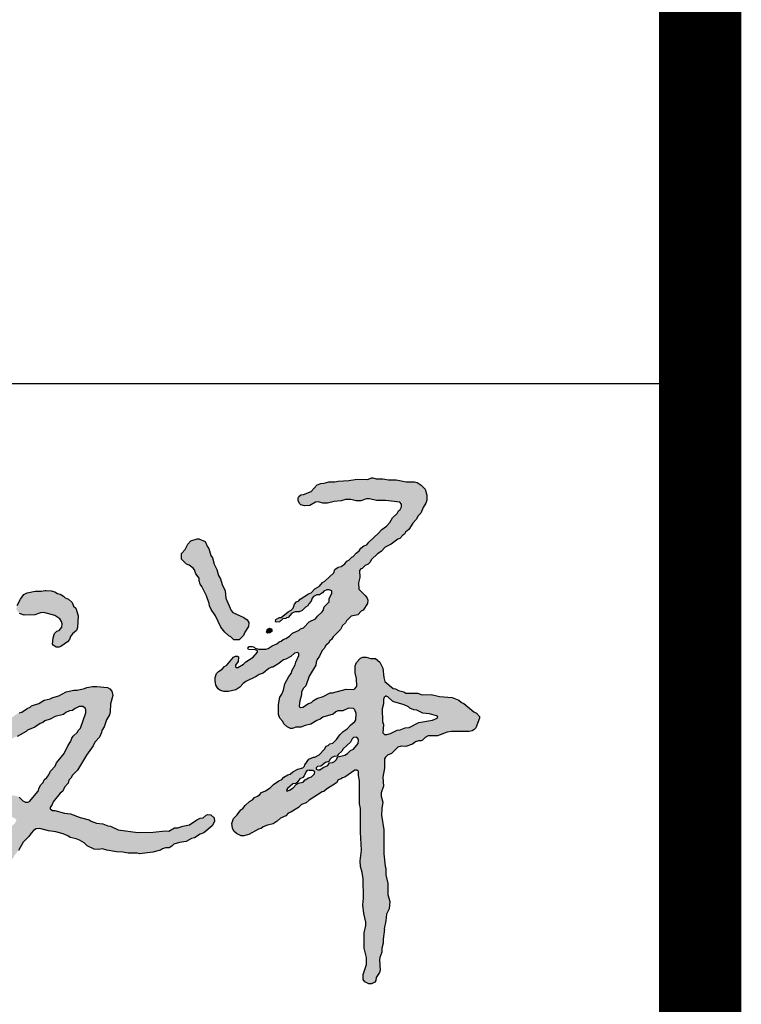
# Model space of a CAD drawing. Extents: x 427948 to 764348, y 274849 to 601549.
# Tile 190 of 212: x 762520 to 763398, y 466094 to 467292. Entities that reach past the tile are written whole.
import ezdxf

# ---------------------------------------------------------------- set-up
doc = ezdxf.new("R2010")
doc.units = 0
doc.header["$LTSCALE"] = 1000
doc.header["$MEASUREMENT"] = 0
doc.layers.get('0').update_dxf_attribs({"linetype": 'CONTINUOUS'})
doc.layers.add('PUB_TITLE', color=4, linetype='CONTINUOUS')

# ---------------------------------------------------------------- blocks, each defined once
blk = doc.blocks.new('谭文军')
at = {"linetype": 'Continuous'}
h = blk.add_hatch(color=256, dxfattribs=at)
h.paths.add_polyline_path([(2707.3, 2346), (2707.3, 2339), (2699.3, 2322), (2699.3, 2313), (2684.3, 2298), (2680.9, 2285.4), (2664.3, 2270), (2658.3, 2262), (2639.3, 2253), (2622.3, 2235), (2613.3, 2232), (2609.3, 2228), (2589.3, 2219), (2580.3, 2210), (2569.3, 2203), (2561.3, 2200), (2555.3, 2195), (2549.3, 2193), (2542.3, 2187), (2527.3, 2180), (2512.3, 2170), (2483.3, 2170), (2483.3, 2161), (2470.3, 2146), (2448.3, 2132), (2441.3, 2125), (2421.2, 2113.1), (2415.2, 2119.1), (2425.3, 2133), (2426.3, 2147), (2423.3, 2149), (2417.3, 2149), (2411.3, 2146), (2391.3, 2122), (2384.3, 2118), (2377.3, 2110), (2366.3, 2103), (2360.3, 2097), (2356.3, 2085), (2356.3, 2076), (2358.3, 2062), (2365.3, 2051), (2370.3, 2047), (2382.3, 2043), (2396.3, 2043), (2418.3, 2048), (2430.3, 2056), (2443.8, 2070.8), (2479.3, 2088), (2488.3, 2094), (2500.3, 2098), (2517.3, 2112), (2525.3, 2116), (2529.3, 2116), (2545.3, 2125), (2562.3, 2138), (2569.3, 2140), (2584.3, 2148), (2595.3, 2158), (2608.3, 2160.6), (2608.3, 2151), (2599.3, 2131), (2597.3, 2123), (2588.3, 2107), (2585.3, 2097), (2578.3, 2088), (2566.3, 2066), (2562.3, 2047), (2557.3, 2035), (2551.3, 2026), (2547.3, 2004), (2547.3, 1974), (2551.3, 1963), (2560.3, 1953), (2563.3, 1946), (2573.3, 1937), (2583.3, 1932), (2589.3, 1932), (2599.3, 1936), (2614.3, 1936), (2627.3, 1941), (2644.3, 1945), (2662.3, 1956), (2672.3, 1960), (2680.3, 1966), (2711.3, 1975), (2722.8, 1985), (2740.3, 1985), (2757.3, 1993), (2774.9, 1991.8), (2780.3, 1977), (2779.2, 1955.4), (2764.3, 1943), (2753.3, 1931), (2741.3, 1923), (2731.3, 1913), (2721.3, 1899), (2710.3, 1888), (2701.3, 1886), (2696.3, 1881), (2690.3, 1879), (2685.3, 1870), (2669.3, 1853), (2656.3, 1846), (2652.3, 1846), (2638.3, 1840), (2626.3, 1822), (2624.4, 1814.1), (2605.3, 1809), (2590.3, 1801), (2582.3, 1794), (2575.3, 1792), (2563.3, 1785), (2557.3, 1778), (2548.3, 1774), (2531.3, 1763), (2521.3, 1753), (2507.3, 1744), (2495.3, 1739), (2487.8, 1730), (2474.3, 1724), (2468.3, 1717), (2459.3, 1712), (2446.3, 1700), (2439.3, 1691), (2433.3, 1687), (2422.3, 1672), (2411.3, 1661), (2406.3, 1646), (2408.3, 1632), (2412.3, 1623), (2420.3, 1616), (2434.3, 1609), (2442.3, 1609), (2457.3, 1613), (2486.3, 1629), (2494.3, 1631), (2500.3, 1636), (2513.3, 1641), (2530.3, 1645), (2543.3, 1653), (2553.3, 1662), (2569.3, 1669), (2576.3, 1677), (2584.3, 1680), (2607.3, 1694), (2616.3, 1703), (2630.3, 1708), (2639.3, 1716), (2678.3, 1741), (2683.3, 1742), (2691.3, 1749), (2721.3, 1768), (2726.3, 1777), (2735.3, 1780), (2739.3, 1783), (2746.3, 1785), (2779.5, 1808.2), (2787.3, 1802), (2787.3, 1790), (2790.3, 1774), (2790.3, 1705), (2793.3, 1691), (2793.3, 1620), (2796.3, 1566), (2792.3, 1534), (2793.3, 1517), (2798.3, 1499), (2801.3, 1479), (2802.3, 1421), (2800.3, 1401), (2803.3, 1375), (2810.5, 1344), (2804.3, 1317), (2804.3, 1271), (2811.3, 1243), (2811.3, 1222), (2801.3, 1192), (2801.3, 1177), (2806.3, 1170), (2818.3, 1164), (2826.3, 1164), (2836.3, 1169), (2839.3, 1174), (2840.3, 1183), (2850.3, 1198), (2852.3, 1205), (2850.1, 1239.7), (2857.3, 1259), (2857.3, 1271), (2861.3, 1286), (2861.3, 1298), (2865.3, 1328), (2864.3, 1329), (2869.3, 1353), (2871.3, 1373), (2880.3, 1389), (2882.3, 1411), (2876.3, 1432), (2876.3, 1465), (2869.3, 1491), (2869.3, 1511), (2867.3, 1518), (2863.3, 1555), (2863.3, 1627), (2856.3, 1671), (2857.3, 1691), (2860.3, 1710), (2853.8, 1733.6), (2862.3, 1758), (2860.3, 1785), (2865.3, 1812), (2865.3, 1843.4), (2875.3, 1852), (2887.3, 1857), (2906.3, 1876), (2916.3, 1879), (2930.3, 1878), (2950.3, 1885), (2963.2, 1895), (2976.3, 1895), (2980.3, 1897), (2988.3, 1905), (2997.3, 1910), (3025.3, 1910), (3054.3, 1921), (3067.3, 1923), (3120.3, 1923), (3129.3, 1925), (3134.3, 1928), (3140.3, 1934), (3151.3, 1963), (3151.3, 1968), (3142.3, 1978), (3134.3, 1982), (3104.3, 2007), (3097.3, 2010), (3089.3, 2017), (3069.3, 2025), (3031.3, 2028), (3006.3, 2034), (2979.3, 2033), (2965.3, 2038), (2930.3, 2038), (2924.3, 2042), (2908.3, 2046), (2899.3, 2051), (2892.3, 2052), (2866.3, 2073), (2863.3, 2085), (2860.3, 2113), (2851.3, 2131), (2838.3, 2142), (2824.3, 2142), (2810.3, 2146), (2800.3, 2146), (2793.3, 2143), (2781.3, 2130), (2777.3, 2120), (2777.3, 2099), (2781.3, 2082), (2782.3, 2059), (2774.7, 2048.8), (2750.3, 2050), (2709.3, 2039), (2702.3, 2039), (2681.3, 2028), (2662.3, 2022), (2652.3, 2016), (2646.3, 2010), (2637.3, 2007), (2616, 1993.2), (2609.1, 1997.9), (2611.3, 2015), (2616.3, 2033), (2616.3, 2042), (2622.3, 2053), (2629.3, 2060), (2639.3, 2089), (2659.3, 2122), (2660.8, 2135.4), (2670.3, 2149), (2678.3, 2166), (2684.3, 2172), (2689.3, 2181), (2697.3, 2189), (2701.3, 2196), (2706.3, 2200), (2711.3, 2208), (2733.3, 2230), (2739.3, 2242), (2748.3, 2250), (2751.3, 2256), (2765.3, 2270), (2785.3, 2274), (2795.3, 2285), (2801.3, 2288), (2814.3, 2308), (2815.3, 2318), (2813.3, 2324), (2807.3, 2332), (2788.3, 2351), (2787.3, 2370), (2791.3, 2386), (2790.1, 2411), (2798.3, 2413), (2807.3, 2422), (2816.3, 2426), (2821.3, 2431), (2826.3, 2440), (2844.3, 2457), (2855.3, 2464), (2867.3, 2477), (2886.3, 2486), (2906.3, 2501), (2912.3, 2503), (2921.3, 2513), (2926.3, 2516), (2929.3, 2522), (2939.3, 2531), (2951.3, 2550), (2961.3, 2561), (2967.3, 2572), (2975.3, 2580), (2982.3, 2597), (2990.3, 2610), (2993.3, 2619), (2993.3, 2634), (2988.3, 2652), (2976.3, 2664), (2964.3, 2672), (2956.3, 2674), (2931.3, 2674), (2901.3, 2680), (2878.3, 2680), (2860.3, 2683), (2840.3, 2683), (2830.3, 2686), (2826.3, 2686), (2815.3, 2681), (2783.3, 2682), (2758.3, 2678), (2726.3, 2676), (2716.3, 2674), (2698.3, 2674), (2684.3, 2670), (2674.3, 2669), (2663.3, 2665), (2645.3, 2645), (2622.3, 2636), (2614.3, 2635), (2608.3, 2630), (2606.3, 2626), (2606.3, 2618), (2610.3, 2609), (2614.3, 2605), (2625.3, 2602), (2641.3, 2603), (2662.5, 2615.5), (2680.3, 2610), (2694.3, 2610), (2714.3, 2615), (2735.3, 2617), (2748.3, 2621), (2764.3, 2621), (2780.3, 2617), (2794.3, 2617), (2815, 2624.3), (2841.3, 2618), (2868.3, 2618), (2917.3, 2612.4), (2917.3, 2594.2), (2908.3, 2587), (2904.3, 2579), (2890.3, 2566), (2882.3, 2552), (2871.3, 2541), (2857.3, 2531), (2847.3, 2519), (2818.3, 2492), (2812.3, 2484), (2803.3, 2481), (2794.3, 2474), (2789.3, 2466), (2780.3, 2459), (2771.3, 2449), (2767.3, 2447), (2758.3, 2438), (2752.3, 2435), (2746.3, 2427), (2735.3, 2419), (2726.3, 2417), (2716.3, 2410), (2713.3, 2400), (2686.3, 2375), (2679.3, 2371), (2670.3, 2360), (2656.3, 2352), (2645.3, 2340), (2637.3, 2337), (2612.3, 2321), (2608.3, 2316), (2601.3, 2313), (2595.3, 2306), (2590.2, 2290.7), (2576.3, 2283), (2555.3, 2266), (2550.3, 2266), (2538.3, 2260), (2537.3, 2254), (2540.3, 2252), (2550.3, 2253), (2560.3, 2262), (2569.3, 2263), (2571.3, 2265), (2576.3, 2266), (2587.3, 2279), (2597.3, 2283), (2609.3, 2283), (2618.3, 2287), (2628.3, 2297), (2635.3, 2301), (2638.3, 2307), (2645.3, 2315), (2649.5, 2327.6), (2662.3, 2334), (2670.3, 2334), (2679.3, 2340), (2686.5, 2349), (2699.3, 2349)])
h.paths.add_polyline_path([(2890.3, 2014), (2894.3, 2012), (2925.3, 2003), (2938.3, 1997), (2942.3, 1993), (2954.3, 1988), (2963.3, 1987), (2981.3, 1978), (3001.3, 1976), (3027.1, 1968.6), (3024.3, 1963), (3010.3, 1957), (2969.3, 1950), (2940.3, 1935), (2928.3, 1934), (2913.3, 1928), (2904.3, 1927), (2884.3, 1917), (2873.3, 1914), (2859.9, 1914), (2862.3, 1944), (2859.3, 1953), (2858.3, 1991), (2862.3, 2006), (2862.3, 2023.4), (2871, 2030.3), (2873.3, 2028), (2876.3, 2027)], flags=16)
h.paths.add_polyline_path([(2786.3, 1887), (2772.3, 1870), (2763.3, 1866), (2750.3, 1852.9), (2725.3, 1847), (2718.7, 1833.7), (2709.3, 1829), (2700.3, 1828), (2695.3, 1820), (2681.3, 1814), (2669.2, 1805.5), (2657.5, 1810.1), (2664.3, 1817), (2674.3, 1818), (2688.3, 1829), (2698.3, 1832), (2704.2, 1843.6), (2714.3, 1848), (2723.3, 1849), (2726.3, 1854), (2737.3, 1864), (2741.3, 1871), (2763.3, 1891), (2770.2, 1904.7), (2783.6, 1906.4), (2787.3, 1897)], flags=16)
h.paths.add_polyline_path([(2650.3, 1805), (2659.3, 1799), (2646.3, 1786), (2637.3, 1783), (2627.3, 1777), (2621.3, 1770), (2606.3, 1767), (2601.3, 1764), (2591.3, 1753), (2580.3, 1746), (2568.7, 1741.6), (2574.3, 1751), (2590.3, 1765), (2599.3, 1766), (2600.3, 1768), (2602.3, 1768), (2611.3, 1780), (2620.3, 1784), (2624.3, 1789), (2631.5, 1804.4), (2639.3, 1806), (2640.3, 1805)], flags=16)
for points in [[(2377.3, 2365), (2372.3, 2382), (2366.3, 2392), (2361.3, 2410), (2353.3, 2426), (2348.3, 2445), (2343.3, 2452), (2337.3, 2473), (2333.3, 2478), (2326.3, 2494), (2307.3, 2502), (2302.3, 2502), (2283.3, 2496), (2274.3, 2486), (2266.3, 2470), (2255.3, 2458), (2255.3, 2441), (2270.3, 2426), (2278.3, 2423), (2293.4, 2411.7), (2298.3, 2397), (2308.3, 2384), (2308.3, 2376), (2311.3, 2366), (2316.3, 2359), (2330.3, 2331), (2338.3, 2308), (2339.3, 2301), (2344.3, 2290), (2357.3, 2271), (2373.3, 2237), (2385.3, 2222), (2397.3, 2211), (2403.3, 2208), (2412.3, 2199), (2428.3, 2199), (2441.3, 2212), (2445.3, 2222), (2456.3, 2239), (2457.3, 2251), (2452.3, 2259), (2442.3, 2266), (2406.3, 2282.4), (2388.3, 2324), (2386.3, 2346)], [(1874.1, 2272), (1889.1, 2262), (1896.5, 2250.3), (1895.1, 2237), (1887.1, 2227), (1880.1, 2225), (1873.1, 2218), (1869.1, 2205), (1867.1, 2186), (1869.1, 2182), (1878.1, 2176), (1887.1, 2176), (1892.1, 2178), (1912.1, 2193), (1918.1, 2200), (1921.1, 2209), (1927.1, 2217), (1939.1, 2227), (1942.1, 2236), (1944.1, 2271), (1937.1, 2294), (1930.1, 2300), (1926.1, 2311), (1915.1, 2321), (1905.1, 2325), (1900.1, 2330), (1890.1, 2336), (1882.1, 2338), (1874.1, 2343), (1863.1, 2346), (1848.1, 2347), (1845.1, 2347), (1833.1, 2345), (1815.1, 2345), (1790.1, 2340), (1780.1, 2335), (1770.1, 2321), (1760.1, 2302), (1758.1, 2291), (1760.1, 2286), (1767.1, 2278), (1781.1, 2273), (1814.1, 2274), (1831.1, 2280), (1841.1, 2281)], [(2526.3, 2229), (2524.3, 2232), (2519.3, 2234), (2513.3, 2231), (2510.3, 2222), (2513.3, 2219), (2520.3, 2220), (2526.3, 2224)]]:
    blk.add_hatch(color=256, dxfattribs=at).paths.add_polyline_path(points)
h = blk.add_hatch(color=256, dxfattribs=at)
h.paths.add_polyline_path([(1886.1, 2030), (1868.1, 2025), (1860.1, 2021), (1842.1, 2017), (1826.1, 2007), (1803.1, 2000), (1799.1, 1996), (1790.1, 1992), (1774.1, 1981), (1766.1, 1979), (1757.1, 1974), (1748.1, 1967), (1739.1, 1963), (1737.1, 1960), (1723.1, 1954), (1713.1, 1953), (1699.1, 1942), (1685.1, 1936), (1679.1, 1936), (1652.1, 1928), (1641.1, 1928), (1628.1, 1933), (1616.1, 1944), (1606.1, 1945), (1599.1, 1942), (1588.1, 1929), (1587.1, 1922), (1590.1, 1906), (1590.1, 1895), (1597.1, 1881), (1605.1, 1873), (1612.1, 1870), (1629.1, 1870), (1641.1, 1873), (1670.1, 1873), (1690.1, 1881), (1711.1, 1885), (1729.1, 1894), (1734.1, 1895), (1753.1, 1906), (1760.1, 1908), (1787.1, 1923), (1791.1, 1927), (1814.1, 1936), (1830.1, 1947), (1838.1, 1950), (1844.1, 1955), (1860.1, 1960), (1875.1, 1968), (1900.1, 1974), (1907.1, 1980), (1918.1, 1985), (1927.1, 1986), (1935.1, 1992), (1947.1, 1998), (1963.1, 1998), (1968.8, 1983.8), (1951.1, 1933), (1944.1, 1926), (1942.1, 1921), (1929.1, 1909), (1925.1, 1903), (1922.1, 1894), (1913.1, 1880), (1902.1, 1857), (1879.1, 1828), (1875.1, 1818), (1861.1, 1803), (1854.1, 1787.4), (1842.1, 1777), (1839.1, 1769), (1832.1, 1762), (1827.1, 1753), (1824.1, 1743), (1795.4, 1710), (1781.1, 1710), (1766.1, 1725), (1760.1, 1728), (1739.1, 1732), (1728.1, 1737), (1691.1, 1742), (1678.1, 1747), (1670.1, 1752), (1665.1, 1752), (1643.1, 1764), (1632.1, 1764), (1616.1, 1758), (1602.1, 1746), (1595.1, 1730), (1588.1, 1722), (1583.1, 1712), (1581.1, 1704), (1582.1, 1692), (1576.1, 1678), (1576.1, 1671), (1581.2, 1653.4), (1575.1, 1639), (1574.1, 1632), (1577.1, 1613), (1576.1, 1599), (1579.1, 1576), (1585.1, 1559), (1585.1, 1553), (1587.1, 1549), (1587.1, 1541), (1592.1, 1518), (1599.1, 1501), (1615.1, 1484), (1626.1, 1475), (1633.1, 1473), (1640.1, 1465), (1655.1, 1459), (1667.1, 1459), (1682.1, 1465), (1690.1, 1475), (1698.1, 1479), (1708.1, 1490), (1710.1, 1496), (1726.1, 1519), (1736.1, 1529), (1737.1, 1532), (1749.1, 1543), (1751.1, 1548), (1764.1, 1565), (1778.1, 1590), (1795.1, 1607), (1802.1, 1617), (1810.1, 1625), (1818.1, 1630), (1829.1, 1631), (1855.1, 1624), (1877.1, 1621), (1899.1, 1615), (1913.1, 1609), (1920.1, 1604), (1943, 1598.9), (1962.1, 1588), (1971.1, 1579), (1992.1, 1569), (2005.1, 1568), (2017.1, 1570), (2030.1, 1566), (2059.1, 1561), (2078.1, 1560), (2094.1, 1557), (2121.1, 1557), (2128.1, 1555), (2169.1, 1560), (2192.1, 1566), (2202.6, 1573), (2218.1, 1573), (2226.1, 1578), (2232.1, 1584), (2249.1, 1589), (2269.1, 1592), (2285.1, 1601), (2294.1, 1603), (2311.1, 1614), (2322.1, 1618), (2347.1, 1639), (2354.1, 1652), (2353.1, 1663), (2343.1, 1672), (2334.1, 1673), (2329.1, 1671), (2320.1, 1663), (2311.1, 1662), (2301.1, 1657), (2279.1, 1642), (2259.1, 1638), (2244.1, 1633), (2234.1, 1633), (2217.1, 1623), (2207.1, 1624), (2170.1, 1620), (2123.1, 1619), (2064.1, 1627), (2041.1, 1638), (2033.1, 1639), (2018.1, 1645), (1999.1, 1647), (1983.1, 1653), (1977.1, 1657), (1950.1, 1664), (1921.1, 1675), (1903.1, 1677), (1874.1, 1685), (1867.1, 1685), (1858.3, 1691.3), (1866.1, 1703), (1869.1, 1711), (1890.1, 1737), (1898.1, 1743), (1903.1, 1755), (1914.1, 1767), (1916.1, 1776), (1922.1, 1782), (1927.1, 1791), (1942.1, 1806), (1969.1, 1852), (1989.1, 1880), (1994.1, 1891), (2008.1, 1906), (2014.1, 1920), (2015.1, 1926), (2022.1, 1937), (2029.1, 1958), (2038.1, 1973), (2040.1, 1982), (2041.1, 2006), (2048.1, 2031), (2045.1, 2044), (2039.1, 2051), (2032.1, 2055), (2000.1, 2058), (1987.1, 2058), (1970.1, 2055), (1963.1, 2052), (1941.1, 2047), (1931.1, 2047), (1908.1, 2042)])
h.paths.add_polyline_path([(1749.1, 1664), (1758.5, 1657.3), (1754.3, 1646.9), (1743.1, 1637), (1732.1, 1617), (1716.1, 1601), (1712.1, 1593), (1703.1, 1587), (1698.1, 1570), (1688.1, 1562), (1685.1, 1554), (1668.1, 1533), (1666.1, 1528), (1654.9, 1518.1), (1630.1, 1544), (1621.1, 1558.1), (1621.1, 1575), (1613.1, 1592), (1613.1, 1600), (1607, 1614.7), (1611.1, 1627), (1611.1, 1637), (1609.1, 1642), (1598.1, 1655), (1600.1, 1662), (1599.1, 1677), (1605.1, 1690), (1606.1, 1700), (1614.1, 1711.1), (1619.1, 1706), (1629.1, 1698), (1636.1, 1695), (1656.1, 1692), (1675.1, 1683), (1699.1, 1676), (1712.1, 1675), (1725.1, 1668), (1737.1, 1664)], flags=16)
for points in [[(2826.3, 2686), (2830.3, 2686), (2840.3, 2683), (2860.3, 2683), (2878.3, 2680), (2901.3, 2680), (2931.3, 2674), (2956.3, 2674), (2964.3, 2672), (2976.3, 2664), (2988.3, 2652), (2993.3, 2634), (2993.3, 2619), (2990.3, 2610), (2982.3, 2597), (2975.3, 2580), (2967.3, 2572), (2961.3, 2561), (2951.3, 2550), (2939.3, 2531), (2929.3, 2522), (2926.3, 2516), (2921.3, 2513), (2912.3, 2503), (2906.3, 2501), (2886.3, 2486), (2867.3, 2477), (2855.3, 2464), (2844.3, 2457), (2826.3, 2440), (2821.3, 2431), (2816.3, 2426), (2807.3, 2422), (2798.3, 2413), (2794.3, 2412), (2790.3, 2407), (2791.3, 2386), (2787.3, 2370), (2788.3, 2351), (2807.3, 2332), (2813.3, 2324), (2815.3, 2318), (2814.3, 2308), (2801.3, 2288), (2795.3, 2285), (2785.3, 2274), (2765.3, 2270), (2751.3, 2256), (2748.3, 2250), (2739.3, 2242), (2733.3, 2230), (2711.3, 2208), (2706.3, 2200), (2701.3, 2196), (2697.3, 2189), (2689.3, 2181), (2684.3, 2172), (2678.3, 2166), (2670.3, 2149), (2663.3, 2139), (2660.3, 2131), (2659.3, 2122), (2639.3, 2089), (2629.3, 2060), (2622.3, 2053), (2616.3, 2042), (2616.3, 2033), (2611.3, 2015), (2609.3, 2000), (2610.3, 1997), (2613.3, 1995), (2620.3, 1996), (2637.3, 2007), (2646.3, 2010), (2652.3, 2016), (2662.3, 2022), (2681.3, 2028), (2702.3, 2039), (2709.3, 2039), (2750.3, 2050), (2771.3, 2049), (2776.3, 2051), (2782.3, 2059), (2781.3, 2082), (2777.3, 2099), (2777.3, 2120), (2781.3, 2130), (2793.3, 2143), (2800.3, 2146), (2810.3, 2146), (2824.3, 2142), (2838.3, 2142), (2851.3, 2131), (2860.3, 2113), (2863.3, 2085), (2866.3, 2073), (2892.3, 2052), (2899.3, 2051), (2908.3, 2046), (2924.3, 2042), (2930.3, 2038), (2965.3, 2038), (2979.3, 2033), (3006.3, 2034), (3031.3, 2028), (3069.3, 2025), (3089.3, 2017), (3097.3, 2010), (3104.3, 2007), (3134.3, 1982), (3142.3, 1978), (3151.3, 1968), (3151.3, 1963), (3140.3, 1934), (3134.3, 1928), (3129.3, 1925), (3120.3, 1923), (3067.3, 1923), (3054.3, 1921), (3025.3, 1910), (2997.3, 1910), (2988.3, 1905), (2980.3, 1897), (2976.3, 1895), (2968.3, 1895), (2959.3, 1892), (2950.3, 1885), (2930.3, 1878), (2916.3, 1879), (2906.3, 1876), (2887.3, 1857), (2875.3, 1852), (2868.3, 1846), (2865.3, 1841), (2865.3, 1812), (2860.3, 1785), (2862.3, 1758), (2855.3, 1738), (2855.3, 1728), (2860.3, 1710), (2857.3, 1691), (2856.3, 1671), (2863.3, 1627), (2863.3, 1555), (2867.3, 1518), (2869.3, 1511), (2869.3, 1491), (2876.3, 1465), (2876.3, 1432), (2882.3, 1411), (2880.3, 1389), (2871.3, 1373), (2869.3, 1353), (2864.3, 1329), (2865.3, 1328), (2861.3, 1298), (2861.3, 1286), (2857.3, 1271), (2857.3, 1259), (2851.3, 1243), (2850.3, 1236), (2852.3, 1205), (2850.3, 1198), (2840.3, 1183), (2839.3, 1174), (2836.3, 1169), (2826.3, 1164), (2818.3, 1164), (2806.3, 1170), (2801.3, 1177), (2801.3, 1192), (2811.3, 1222), (2811.3, 1243), (2804.3, 1271), (2804.3, 1317), (2809.3, 1339), (2809.3, 1349), (2803.3, 1375), (2800.3, 1401), (2802.3, 1421), (2801.3, 1479), (2798.3, 1499), (2793.3, 1517), (2792.3, 1534), (2796.3, 1566), (2793.3, 1620), (2793.3, 1691), (2790.3, 1705), (2790.3, 1774), (2787.3, 1790), (2787.3, 1802), (2782.3, 1806), (2776.3, 1806), (2746.3, 1785), (2739.3, 1783), (2735.3, 1780), (2726.3, 1777), (2721.3, 1768), (2691.3, 1749), (2683.3, 1742), (2678.3, 1741), (2639.3, 1716), (2630.3, 1708), (2616.3, 1703), (2607.3, 1694), (2584.3, 1680), (2576.3, 1677), (2569.3, 1669), (2553.3, 1662), (2543.3, 1653), (2530.3, 1645), (2513.3, 1641), (2500.3, 1636), (2494.3, 1631), (2486.3, 1629), (2457.3, 1613), (2442.3, 1609), (2434.3, 1609), (2420.3, 1616), (2412.3, 1623), (2408.3, 1632), (2406.3, 1646), (2411.3, 1661), (2422.3, 1672), (2433.3, 1687), (2439.3, 1691), (2446.3, 1700), (2459.3, 1712), (2468.3, 1717), (2474.3, 1724), (2483.3, 1728), (2490.3, 1733), (2495.3, 1739), (2507.3, 1744), (2521.3, 1753), (2531.3, 1763), (2548.3, 1774), (2557.3, 1778), (2563.3, 1785), (2575.3, 1792), (2582.3, 1794), (2590.3, 1801), (2605.3, 1809), (2620.3, 1813), (2625.3, 1818), (2626.3, 1822), (2638.3, 1840), (2652.3, 1846), (2656.3, 1846), (2669.3, 1853), (2685.3, 1870), (2690.3, 1879), (2696.3, 1881), (2701.3, 1886), (2710.3, 1888), (2721.3, 1899), (2731.3, 1913), (2741.3, 1923), (2753.3, 1931), (2764.3, 1943), (2776.3, 1953), (2779.3, 1958), (2780.3, 1977), (2776.3, 1988), (2772.3, 1992), (2757.3, 1993), (2740.3, 1985), (2725.3, 1985), (2719.3, 1982), (2711.3, 1975), (2680.3, 1966), (2672.3, 1960), (2662.3, 1956), (2644.3, 1945), (2627.3, 1941), (2614.3, 1936), (2599.3, 1936), (2589.3, 1932), (2583.3, 1932), (2573.3, 1937), (2563.3, 1946), (2560.3, 1953), (2551.3, 1963), (2547.3, 1974), (2547.3, 2004), (2551.3, 2026), (2557.3, 2035), (2562.3, 2047), (2566.3, 2066), (2578.3, 2088), (2585.3, 2097), (2588.3, 2107), (2597.3, 2123), (2599.3, 2131), (2608.3, 2151), (2608.3, 2157), (2605.3, 2160), (2595.3, 2158), (2584.3, 2148), (2569.3, 2140), (2562.3, 2138), (2545.3, 2125), (2529.3, 2116), (2525.3, 2116), (2517.3, 2112), (2500.3, 2098), (2488.3, 2094), (2479.3, 2088), (2448.3, 2073), (2440.3, 2067), (2430.3, 2056), (2418.3, 2048), (2396.3, 2043), (2382.3, 2043), (2370.3, 2047), (2365.3, 2051), (2358.3, 2062), (2356.3, 2076), (2356.3, 2085), (2360.3, 2097), (2366.3, 2103), (2377.3, 2110), (2384.3, 2118), (2391.3, 2122), (2411.3, 2146), (2417.3, 2149), (2423.3, 2149), (2426.3, 2147), (2425.3, 2133), (2417.3, 2122), (2417.3, 2117), (2419.3, 2115), (2424.3, 2115), (2441.3, 2125), (2448.3, 2132), (2470.3, 2146), (2483.3, 2161), (2483.3, 2165), (2477.3, 2168), (2456.3, 2169), (2454.3, 2173), (2458.3, 2178), (2467.3, 2178), (2473.3, 2176), (2476.3, 2173), (2486.3, 2170), (2508.3, 2170), (2515.3, 2172), (2527.3, 2180), (2542.3, 2187), (2549.3, 2193), (2555.3, 2195), (2561.3, 2200), (2569.3, 2203), (2580.3, 2210), (2589.3, 2219), (2609.3, 2228), (2613.3, 2232), (2622.3, 2235), (2639.3, 2253), (2658.3, 2262), (2664.3, 2270), (2678.3, 2283), (2681.3, 2287), (2684.3, 2298), (2699.3, 2313), (2699.3, 2322), (2707.3, 2339), (2707.3, 2346), (2699.3, 2349), (2692.3, 2349), (2683.3, 2345), (2679.3, 2340), (2670.3, 2334), (2662.3, 2334), (2652.3, 2329), (2648.3, 2324), (2645.3, 2315), (2638.3, 2307), (2635.3, 2301), (2628.3, 2297), (2618.3, 2287), (2609.3, 2283), (2597.3, 2283), (2587.3, 2279), (2576.3, 2266), (2571.3, 2265), (2569.3, 2263), (2560.3, 2262), (2550.3, 2253), (2540.3, 2252), (2537.3, 2254), (2538.3, 2260), (2550.3, 2266), (2555.3, 2266), (2576.3, 2283), (2585.3, 2288), (2591.3, 2294), (2595.3, 2306), (2601.3, 2313), (2608.3, 2316), (2612.3, 2321), (2637.3, 2337), (2645.3, 2340), (2656.3, 2352), (2670.3, 2360), (2679.3, 2371), (2686.3, 2375), (2713.3, 2400), (2716.3, 2410), (2726.3, 2417), (2735.3, 2419), (2746.3, 2427), (2752.3, 2435), (2758.3, 2438), (2767.3, 2447), (2771.3, 2449), (2780.3, 2459), (2789.3, 2466), (2794.3, 2474), (2803.3, 2481), (2812.3, 2484), (2818.3, 2492), (2847.3, 2519), (2857.3, 2531), (2871.3, 2541), (2882.3, 2552), (2890.3, 2566), (2904.3, 2579), (2908.3, 2587), (2913.3, 2591), (2917.3, 2599), (2917.3, 2607), (2912.3, 2613), (2868.3, 2618), (2841.3, 2618), (2820.3, 2623), (2811.3, 2623), (2794.3, 2617), (2780.3, 2617), (2764.3, 2621), (2748.3, 2621), (2735.3, 2617), (2714.3, 2615), (2694.3, 2610), (2680.3, 2610), (2667.3, 2614), (2658.3, 2613), (2641.3, 2603), (2625.3, 2602), (2614.3, 2605), (2610.3, 2609), (2606.3, 2618), (2606.3, 2626), (2608.3, 2630), (2614.3, 2635), (2622.3, 2636), (2645.3, 2645), (2663.3, 2665), (2674.3, 2669), (2684.3, 2670), (2698.3, 2674), (2716.3, 2674), (2726.3, 2676), (2758.3, 2678), (2783.3, 2682), (2815.3, 2681), (2826.3, 2686)], [(2302.3, 2502), (2307.3, 2502), (2326.3, 2494), (2333.3, 2478), (2337.3, 2473), (2343.3, 2452), (2348.3, 2445), (2353.3, 2426), (2361.3, 2410), (2366.3, 2392), (2372.3, 2382), (2377.3, 2365), (2386.3, 2346), (2388.3, 2324), (2404.3, 2287), (2409.3, 2281), (2442.3, 2266), (2452.3, 2259), (2457.3, 2251), (2456.3, 2239), (2445.3, 2222), (2441.3, 2212), (2428.3, 2199), (2412.3, 2199), (2403.3, 2208), (2397.3, 2211), (2385.3, 2222), (2373.3, 2237), (2357.3, 2271), (2344.3, 2290), (2339.3, 2301), (2338.3, 2308), (2330.3, 2331), (2316.3, 2359), (2311.3, 2366), (2308.3, 2376), (2308.3, 2384), (2298.3, 2397), (2294.3, 2409), (2290.3, 2414), (2278.3, 2423), (2270.3, 2426), (2255.3, 2441), (2255.3, 2458), (2266.3, 2470), (2274.3, 2486), (2283.3, 2496), (2302.3, 2502)], [(1845.1, 2347), (1848.1, 2347), (1863.1, 2346), (1874.1, 2343), (1882.1, 2338), (1890.1, 2336), (1900.1, 2330), (1905.1, 2325), (1915.1, 2321), (1926.1, 2311), (1930.1, 2300), (1937.1, 2294), (1944.1, 2271), (1942.1, 2236), (1939.1, 2227), (1927.1, 2217), (1921.1, 2209), (1918.1, 2200), (1912.1, 2193), (1892.1, 2178), (1887.1, 2176), (1878.1, 2176), (1869.1, 2182), (1867.1, 2186), (1869.1, 2205), (1873.1, 2218), (1880.1, 2225), (1887.1, 2227), (1895.1, 2237), (1896.1, 2247), (1894.1, 2254), (1889.1, 2262), (1874.1, 2272), (1841.1, 2281), (1831.1, 2280), (1814.1, 2274), (1781.1, 2273), (1767.1, 2278)], [(1760.1, 2302), (1770.1, 2321), (1780.1, 2335), (1790.1, 2340), (1815.1, 2345), (1833.1, 2345), (1845.1, 2347)], [(2519.3, 2234), (2524.3, 2232), (2526.3, 2229), (2526.3, 2224), (2520.3, 2220), (2513.3, 2219), (2510.3, 2222), (2513.3, 2231), (2519.3, 2234)], [(1987.1, 2058), (2000.1, 2058), (2032.1, 2055), (2039.1, 2051), (2045.1, 2044), (2048.1, 2031), (2041.1, 2006), (2040.1, 1982), (2038.1, 1973), (2029.1, 1958), (2022.1, 1937), (2015.1, 1926), (2014.1, 1920), (2008.1, 1906), (1994.1, 1891), (1989.1, 1880), (1969.1, 1852), (1942.1, 1806), (1927.1, 1791), (1922.1, 1782), (1916.1, 1776), (1914.1, 1767), (1903.1, 1755), (1898.1, 1743), (1890.1, 1737), (1869.1, 1711), (1866.1, 1703), (1860.1, 1694), (1860.1, 1690), (1867.1, 1685), (1874.1, 1685), (1903.1, 1677), (1921.1, 1675), (1950.1, 1664), (1977.1, 1657), (1983.1, 1653), (1999.1, 1647), (2018.1, 1645), (2033.1, 1639), (2041.1, 1638), (2064.1, 1627), (2123.1, 1619), (2170.1, 1620), (2207.1, 1624), (2217.1, 1623), (2234.1, 1633), (2244.1, 1633), (2259.1, 1638), (2279.1, 1642), (2301.1, 1657), (2311.1, 1662), (2320.1, 1663), (2329.1, 1671), (2334.1, 1673), (2343.1, 1672), (2353.1, 1663), (2354.1, 1652), (2347.1, 1639), (2322.1, 1618), (2311.1, 1614), (2294.1, 1603), (2285.1, 1601), (2269.1, 1592), (2249.1, 1589), (2232.1, 1584), (2226.1, 1578), (2218.1, 1573), (2207.1, 1573), (2198.1, 1570), (2192.1, 1566), (2169.1, 1560), (2128.1, 1555), (2121.1, 1557), (2094.1, 1557), (2078.1, 1560), (2059.1, 1561), (2030.1, 1566), (2017.1, 1570), (2005.1, 1568), (1992.1, 1569), (1971.1, 1579), (1962.1, 1588), (1948.1, 1596), (1938.1, 1600), (1920.1, 1604), (1913.1, 1609), (1899.1, 1615), (1877.1, 1621), (1855.1, 1624), (1829.1, 1631), (1818.1, 1630), (1810.1, 1625), (1802.1, 1617), (1795.1, 1607), (1778.1, 1590), (1764.1, 1565)], [(1766.1, 1725), (1777.1, 1714), (1785.1, 1710), (1792.1, 1710), (1797.1, 1712), (1824.1, 1743), (1827.1, 1753), (1832.1, 1762), (1839.1, 1769), (1842.1, 1777), (1850.1, 1784), (1856.1, 1792), (1861.1, 1803), (1875.1, 1818), (1879.1, 1828), (1902.1, 1857), (1913.1, 1880), (1922.1, 1894), (1925.1, 1903), (1929.1, 1909), (1942.1, 1921), (1944.1, 1926), (1951.1, 1933), (1967.1, 1979), (1967.1, 1988), (1965.1, 1993), (1958.1, 1998), (1947.1, 1998), (1935.1, 1992), (1927.1, 1986), (1918.1, 1985), (1907.1, 1980), (1900.1, 1974), (1875.1, 1968), (1860.1, 1960), (1844.1, 1955), (1838.1, 1950), (1830.1, 1947), (1814.1, 1936), (1791.1, 1927), (1787.1, 1923), (1760.1, 1908)], [(1766.1, 1979), (1774.1, 1981), (1790.1, 1992), (1799.1, 1996), (1803.1, 2000), (1826.1, 2007), (1842.1, 2017), (1860.1, 2021), (1868.1, 2025), (1886.1, 2030), (1908.1, 2042), (1931.1, 2047), (1941.1, 2047), (1963.1, 2052), (1970.1, 2055), (1987.1, 2058)], [(2873.3, 2028), (2872.3, 2029), (2869.3, 2029), (2864.3, 2025), (2862.3, 2019), (2862.3, 2006), (2858.3, 1991), (2859.3, 1953), (2862.3, 1944), (2860.3, 1919), (2865.3, 1914), (2873.3, 1914), (2884.3, 1917), (2904.3, 1927), (2913.3, 1928), (2928.3, 1934), (2940.3, 1935), (2969.3, 1950), (3010.3, 1957), (3024.3, 1963), (3026.3, 1967), (3022.3, 1970), (3001.3, 1976), (2981.3, 1978), (2963.3, 1987), (2954.3, 1988), (2942.3, 1993), (2938.3, 1997), (2925.3, 2003), (2894.3, 2012), (2890.3, 2014), (2876.3, 2027), (2873.3, 2028)], [(2781.3, 1905), (2780.3, 1906), (2772.3, 1905), (2768.3, 1901), (2763.3, 1891), (2741.3, 1871), (2737.3, 1864), (2726.3, 1854), (2723.3, 1849), (2714.3, 1848), (2707.3, 1845), (2702.3, 1840), (2698.3, 1832), (2688.3, 1829), (2674.3, 1818), (2664.3, 1817), (2660.3, 1813), (2660.3, 1809), (2665.3, 1807), (2671.3, 1807), (2681.3, 1814), (2695.3, 1820), (2700.3, 1828), (2709.3, 1829), (2715.3, 1832), (2720.3, 1837), (2725.3, 1847), (2746.3, 1852), (2754.3, 1857), (2763.3, 1866), (2772.3, 1870), (2786.3, 1887), (2787.3, 1897), (2785.3, 1902), (2781.3, 1905)], [(2640.3, 1805), (2639.3, 1806), (2634.3, 1805), (2630.3, 1802), (2624.3, 1789), (2620.3, 1784), (2611.3, 1780), (2602.3, 1768), (2600.3, 1768), (2599.3, 1766), (2590.3, 1765), (2574.3, 1751), (2571.3, 1746), (2572.3, 1743), (2580.3, 1746), (2591.3, 1753), (2601.3, 1764), (2606.3, 1767), (2621.3, 1770), (2627.3, 1777), (2637.3, 1783), (2646.3, 1786), (2655.3, 1795), (2656.3, 1801), (2650.3, 1805), (2640.3, 1805)]]:
    blk.add_lwpolyline(points, dxfattribs=at)
blk = doc.blocks.new('24')
at = {"color": 4}
blk.add_line((-1110888.9, 145318.9), (-1110888.9, 202718.9), dxfattribs=at)
at = {"layer": 'PUB_TITLE'}
for p, q in [((-1110888.9, 145318.9), (-1110888.9, 202718.9)), ((-1116488.9, 158118.9), (-1110888.9, 158118.9))]:
    blk.add_line(p, q, dxfattribs=at)
at = {"layer": 'PUB_TITLE', "linetype": 'Continuous', "const_width": 100}
blk.add_lwpolyline([(-1191488.9, 145318.9), (-1110888.9, 145318.9), (-1110888.9, 202718.9), (-1191488.9, 202718.9)], close=True, dxfattribs=at)
at = {"layer": 'PUB_TITLE', "linetype": 'Continuous', "const_width": 80}
blk.add_lwpolyline([(-1110888.9, 145318.9), (-1110888.9, 202718.9)], dxfattribs=at)
at = {"linetype": 'Continuous', "xscale": 0.4043519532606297, "yscale": 0.4043519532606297, "zscale": 0.4043519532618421}
blk.add_blockref('谭文军', (-1112431.8, 156918), dxfattribs=at)

msp = doc.modelspace()

# ---------------------------------------------------------------- block references
msp.add_blockref('24', (1874236.9, 308730.5))

doc.saveas('drawing.dxf')
